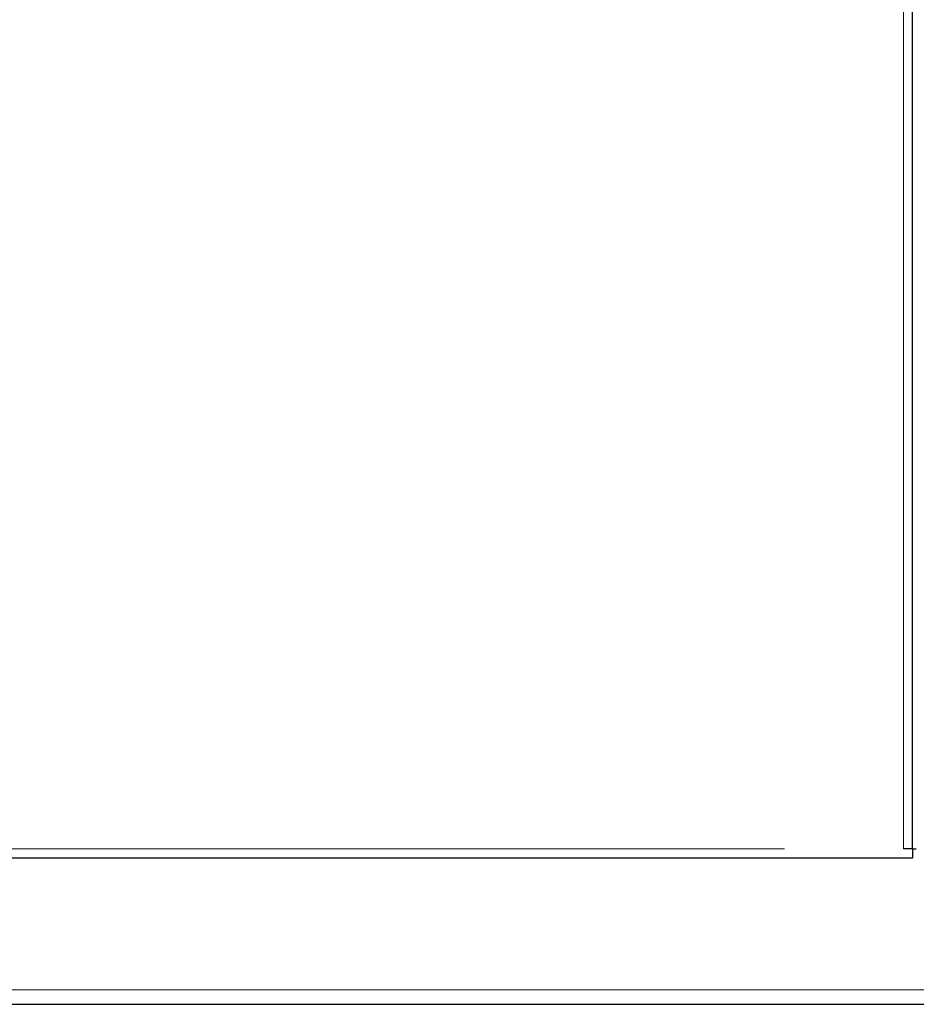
# Model space of a CAD drawing. Header units: millimetres. Extents: x 37 to 252, y 66 to 151.
# Tile 6 of 68: x 52.43 to 57.33, y 68.74 to 74.13. Entities that reach past the tile are written whole.
import ezdxf

# ---------------------------------------------------------------- set-up
doc = ezdxf.new("R2010")
doc.units = ezdxf.units.MM
doc.linetypes.add('PHANTOM', pattern=[12.7, 6.35, -1.27, 1.27, -1.27, 1.27, -1.27])

msp = doc.modelspace()

# ---------------------------------------------------------------- linework, layer by layer
at = {"color": 8, "linetype": 'PHANTOM', "lineweight": 18}
for p, q in [((57.2623, 69.593), (57.2623, 96.793)), ((37.5622, 69.593), (57.2623, 69.593)), ((39.4723, 68.823), (70.8823, 68.823))]:
    msp.add_line(p, q, dxfattribs=at)
at = {"color": 7, "linetype": 'Continuous', "lineweight": 25}
for p, q in [((57.3123, 69.593), (57.3123, 96.786)), ((57.3123, 69.593), (57.2623, 69.593)), ((57.3123, 69.593), (57.3323, 69.593)), ((57.3123, 69.593), (57.3123, 69.543)), ((57.3123, 69.543), (37.5693, 69.543)), ((51.6532, 68.743), (65.9913, 68.743))]:
    msp.add_line(p, q, dxfattribs=at)

doc.saveas('drawing.dxf')
